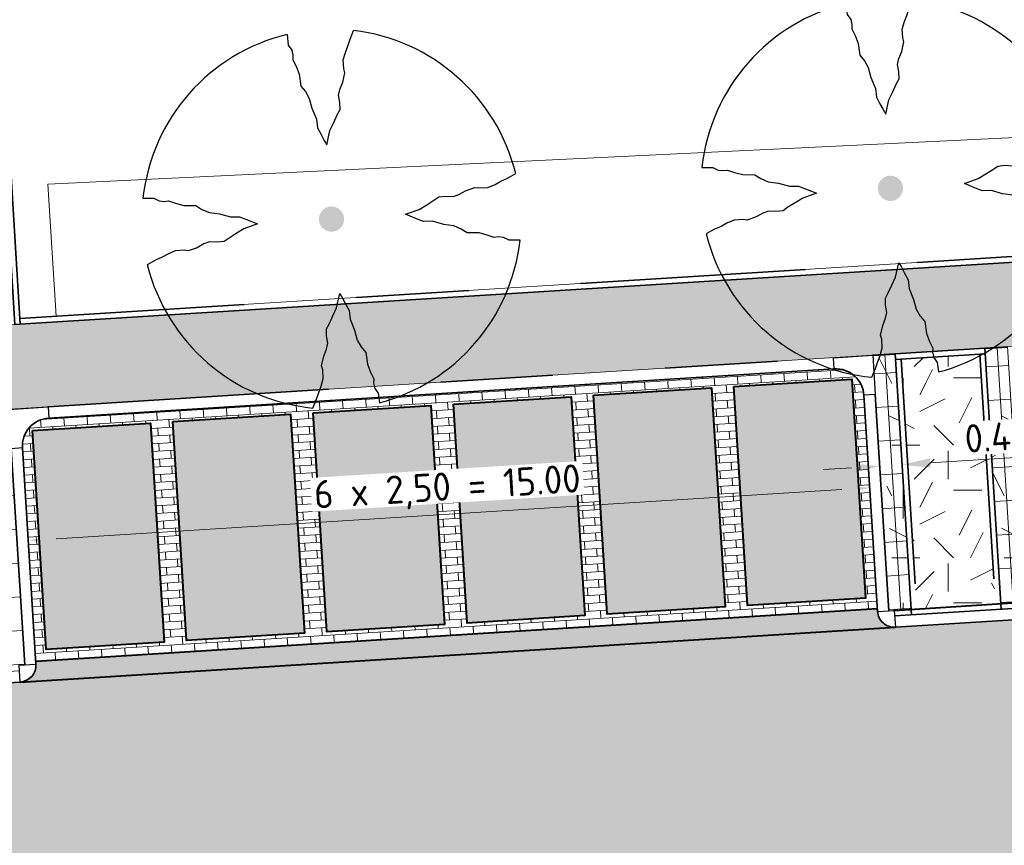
# Model space of a CAD drawing. Header units: metres. Extents: x 162305 to 163132, y 502542 to 502928.
# Tile 163 of 222: x 162584 to 162602, y 502749 to 502764. Entities that reach past the tile are written whole.
import ezdxf

# ---------------------------------------------------------------- set-up
doc = ezdxf.new("R2010")
doc.units = ezdxf.units.M
doc.linetypes.add('VH-OPSLUITBAND-SO', pattern=[10, 4, -2, 2, -2])
doc.linetypes.add('VH-TROTTOIRBAND-SO', pattern=[15, 5, -2, 2, -2, 2, -2])
for name, color, linetype, lineweight in [('N-BH-VH-MATERIAALGRENS-G', 7, 'Continuous', 40), ('N-WE-GR-GRAS-A-200', 62, 'Continuous', 18), ('N-WE-VH-KANTOPSLUITING_VOORKANTBAND-G', 50, 'Continuous', 35), ('N-WE-VH-OPENVERHARDING_BETONSTRAATSTEEN-A', 92, 'Continuous', 18), ('N-WE-VH-OPENVERHARDING_BETONSTRAATSTEEN-A-200', 92, 'Continuous', 18), ('N-WE-VH-OPENVERHARDING_TEGEL-A', 92, 'Continuous', 18), ('NW-HOEKELEMENT PARKEERPLAATS', 2, 'Continuous', 30), ('X-XX-AL-M', 7, 'Continuous', 18)]:
    doc.layers.add(name, color=color, linetype=linetype, lineweight=lineweight)
for name, color, linetype, lineweight, true_color in [('N-BH-VH-VERHARDING_BETONSTRAATSTEEN-Matje', 253, 'Continuous', 13, 0x828282), ('N-BH-VH-VERHARDING_TEGEL-A', 253, 'Continuous', 13, 0x828282), ('N-BH-VH-VERHARDING_TEGEL-Grijs', 253, 'Continuous', 13, 0x828282), ('N-WE-GR-BOOM-S', 3, 'Continuous', 25, 0x00ff00), ('N-WE-GR-GRAS-A', 62, 'Continuous', 13, 0x8dbd00), ('N-WE-GR-PLANTGATVERBETERING-A', 92, 'Continuous', 13, 0x00bd00), ('N-WE-VH-GOOT_BSS-G', 5, 'Continuous', 35, 0x0000ff), ('N-WE-VH-KANTOPSLUITING_OPSLUITBAND_100X200-G', 150, 'VH-OPSLUITBAND-SO', 35, 0x007fff), ('N-WE-VH-KANTOPSLUITING_TROTTOIRBAND_180X200-G', 6, 'VH-TROTTOIRBAND-SO', 35, 0xff00ff)]:
    doc.layers.add(name, color=color, linetype=linetype, lineweight=lineweight, true_color=true_color)
doc.layers.add('X-XX-AL-HULPLIJN 01-G', color=1, linetype='Continuous', lineweight=18, true_color=0xff0000, plot=False)
doc.styles.add('NLCS-ISO-M200-T25', font='NLCS-ISO.ttf', dxfattribs={"height": 0.5})
doc.dimstyles.new('NLCS-M200-T25-PIJL_L2_H2', dxfattribs={"dimscale": 0.2, "dimtxt": 2.5, "dimasz": 2.5, "dimexe": 2, "dimexo": 2, "dimgap": 0.7, "dimtad": 1, "dimzin": 0, "dimdsep": 46, "dimtxsty": 'NLCS-ISO-M200-T25', "dimcen": 0, "dimdle": 2, "dimclrd": 256, "dimclre": 256, "dimclrt": 256, "dimazin": 0, "dimtfac": 1, "dimtdec": 3, "dimtofl": 0, "dimtmove": 0, "dimatfit": 3, "dimfxl": 2, "dimfxlon": 1, "dimtfillclr": 256, "dimtolj": 1, "dimtzin": 0, "dimlwd": -1, "dimlwe": -1, "dimarcsym": 0})
pattern_1 = [(0, (0, 0), (2, 2), [0.5, -1.5]), (0, (1.1, 1.2), (2, 2), [0.5, -1.5]), (90, (0.2, 0.7), (-2, 2), [0.5, -1.5]), (90, (1, 1.4), (-2, 2), [0.5, -1.5]), (45, (0.4, 1.4), (0, 2), [0.5, -2.328427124]), (135, (1.1, 0), (-2, 0), [0.5, -2.328427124]), (26.5650512, (0.5, 0.6), (2, 8e-10), [0.5, -3.972135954]), (26.5650512, (1.4, 1.6), (2, 8e-10), [0.5, -3.972135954]), (63.43494882, (1.4, 0), (1e-10, 2), [0.5, -3.972135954]), (63.43494882, (0.5, 0.9), (1e-10, 2), [0.5, -3.972135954]), (63.43494882, (1.2, 0.4), (1e-10, 2), [0.5, -3.972135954]), (116.5650512, (0, 1.1), (-8e-10, 2), [0.5, -3.972135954]), (153.43494882, (0.4, 0.3), (-2, 1e-10), [0.5, -3.972135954])]

# ---------------------------------------------------------------- blocks, each defined once
blk = doc.blocks.new('*D342')
at = {"layer": 'Defpoints', "color": 0, "transparency": 16777216}
for p in [(162599.584, 502755.643), (162584.616, 502754.672), (162584.639, 502754.307)]:
    blk.add_point(p, dxfattribs=at)
at = {"layer": 'X-XX-AL-M', "transparency": 16777216}
for p, q in [((162599.11, 502755.213), (162585.138, 502754.338)), ((162599.609, 502755.244), (162599.634, 502754.845)), ((162584.639, 502754.307), (162584.664, 502753.908))]:
    blk.add_line(p, q, dxfattribs=at)
for points in [[(162599.105, 502755.296), (162599.115, 502755.129), (162599.609, 502755.244)], [(162585.132, 502754.421), (162585.143, 502754.255), (162584.639, 502754.307)]]:
    blk.add_solid(points, dxfattribs=at)
at = {"layer": 'X-XX-AL-M', "transparency": 16777216, "insert": (162592.096, 502755.214), "char_height": 0.5, "attachment_point": 5, "rotation": 3.5814, "style": 'NLCS-ISO-M200-T25', "bg_fill": 3, "box_fill_scale": 1.1, "bg_fill_color": 256, "bg_fill_true_color": 13158600, "bg_fill_transparency": 0}
blk.add_mtext('\\A1;6 x 2,50 = 15.00', dxfattribs=at)
blk = doc.blocks.new('*D343')
at = {"layer": 'Defpoints', "color": 0, "transparency": 16777216}
for p in [(162600.185, 502755.655), (162599.848, 502754.635), (162600.248, 502754.65)]:
    blk.add_point(p, dxfattribs=at)
at = {"layer": 'X-XX-AL-M', "transparency": 16777216}
for p, q in [((162599.81, 502755.231), (162599.76, 502756.03)), ((162600.21, 502755.256), (162600.16, 502756.055)), ((162600.684, 502755.687), (162602.61, 502755.807)), ((162599.286, 502755.599), (162598.787, 502755.568))]:
    blk.add_line(p, q, dxfattribs=at)
for points in [[(162599.281, 502755.682), (162599.292, 502755.516), (162599.785, 502755.63)], [(162600.678, 502755.77), (162600.689, 502755.603), (162600.185, 502755.655)]]:
    blk.add_solid(points, dxfattribs=at)
at = {"layer": 'X-XX-AL-M', "transparency": 16777216, "insert": (162601.872, 502756.152), "char_height": 0.5, "attachment_point": 5, "rotation": 3.5814, "style": 'NLCS-ISO-M200-T25', "bg_fill": 3, "box_fill_scale": 1.1, "bg_fill_color": 256, "bg_fill_true_color": 13158600, "bg_fill_transparency": 0}
blk.add_mtext('\\A1;0.40', dxfattribs=at)
blk = doc.blocks.new('SGR-BOOM_2E GROOTTE')
h = blk.add_hatch(color=256)
edge = h.paths.add_edge_path()
edge.add_arc((-0.002, 0.003), 0.15, 0, 360)
at = {"flags": 128}
for points in [[(-0.393, 2.219), (-0.386, 2.091), (-0.348, 2.03), (-0.339, 1.969), (-0.341, 1.917), (-0.308, 1.837), (-0.277, 1.741), (-0.267, 1.599), (-0.216, 1.531), (-0.176, 1.447), (-0.153, 1.329), (-0.105, 1.196), (-0.101, 1.091), (-0.064, 1.01), (-0.03, 0.939), (-0.003, 0.885), (0.045, 1.05), (0.096, 1.142), (0.143, 1.23), (0.18, 1.291), (0.184, 1.376), (0.173, 1.464), (0.193, 1.531), (0.234, 1.613), (0.265, 1.725), (0.255, 1.772), (0.254, 1.878), (0.285, 1.965), (0.319, 2.036), (0.35, 2.117), (0.397, 2.217)], [(-2.219, 0.389), (-2.089, 0.381), (-2.027, 0.345), (-1.967, 0.335), (-1.916, 0.339), (-1.835, 0.305), (-1.74, 0.274), (-1.598, 0.264), (-1.531, 0.213), (-1.443, 0.17), (-1.325, 0.147), (-1.195, 0.102), (-1.09, 0.098), (-1.008, 0.061), (-0.938, 0.027), (-0.883, 0), (-1.048, -0.048), (-1.141, -0.099), (-1.229, -0.146), (-1.29, -0.183), (-1.374, -0.186), (-1.462, -0.176), (-1.531, -0.196), (-1.612, -0.237), (-1.723, -0.268), (-1.77, -0.258), (-1.876, -0.259), (-1.963, -0.29), (-2.034, -0.323), (-2.115, -0.352), (-2.216, -0.401)], [(2.214, -0.385), (2.084, -0.378), (2.022, -0.34), (1.963, -0.33), (1.912, -0.335), (1.829, -0.3), (1.734, -0.27), (1.593, -0.259), (1.525, -0.21), (1.44, -0.168), (1.322, -0.144), (1.191, -0.097), (1.084, -0.093), (1.004, -0.057), (0.933, -0.022), (0.879, 0.005), (1.044, 0.053), (1.136, 0.103), (1.224, 0.15), (1.284, 0.188), (1.368, 0.191), (1.458, 0.18), (1.525, 0.201), (1.606, 0.24), (1.719, 0.273), (1.765, 0.263), (1.87, 0.262), (1.959, 0.292), (2.029, 0.328), (2.111, 0.357), (2.212, 0.405)], [(-0.36, -2.218), (-0.311, -2.117), (-0.28, -2.037), (-0.248, -1.966), (-0.217, -1.878), (-0.216, -1.773), (-0.228, -1.725), (-0.195, -1.613), (-0.156, -1.531), (-0.135, -1.464), (-0.145, -1.375), (-0.141, -1.292), (-0.104, -1.231), (-0.057, -1.143), (-0.006, -1.05), (0.041, -0.885), (0.069, -0.939), (0.102, -1.01), (0.139, -1.092), (0.144, -1.196), (0.19, -1.328), (0.213, -1.447), (0.255, -1.531), (0.305, -1.599), (0.316, -1.741), (0.347, -1.836), (0.381, -1.918), (0.376, -1.968), (0.387, -2.031), (0.423, -2.09), (0.432, -2.205)]]:
    blk.add_lwpolyline(points, dxfattribs=at)
for start, end in [(100.0002, 170.1098), (10.2999, 79.792), (190.3241, 260.8433), (281.0946, 350.0621)]:
    blk.add_arc((-0.002, 0.003), 2.25, start, end)

msp = doc.modelspace()

# ---------------------------------------------------------------- hatches: boundary and pattern name
at = {"layer": 'N-WE-GR-GRAS-A-200'}
h = msp.add_hatch(dxfattribs=at)
h.set_pattern_fill('AGR-GRAS_02-SO', color=256, scale=0.2, style=0, pattern_type=2)
h.set_pattern_definition(pattern_1)
h.paths.add_polyline_path([(162421.517, 502819.726), (162435.034, 502820.576), (162435.169, 502820.432), (162435.343, 502820.275), (162435.553, 502820.121), (162435.897, 502819.944), (162436.228, 502819.841), (162436.649, 502819.789), (162442.014, 502820.095), (162442.181, 502820.21), (162442.325, 502817.953), (162445.008, 502818.123), (162446.244, 502817.251), (162443.192, 502817.061), (162443.511, 502811.925), (162442.505, 502811.858), (162442.17, 502817.226), (162424.634, 502816.13), (162424.643, 502815.982), (162424.967, 502810.771), (162422.081, 502810.59)])
edge = h.paths.add_edge_path(flags=16)
edge.add_ellipse((162362.043, 502852.57), major_axis=(-0.0024, 0.0374), ratio=0.999228, start_angle=0, end_angle=360, ccw=False)
edge = h.paths.add_edge_path(flags=16)
edge.add_ellipse((162362.585, 502843.074), major_axis=(-0.0024, 0.0374), ratio=0.999228, start_angle=0, end_angle=360, ccw=False)
edge = h.paths.add_edge_path(flags=16)
edge.add_ellipse((162361.375, 502862.47), major_axis=(-0.0024, 0.0374), ratio=0.999228, start_angle=0, end_angle=360, ccw=False)
h.paths.add_polyline_path([(162362.219, 502859.55), (162362.319, 502859.557), (162363.515, 502840.078), (162363.415, 502840.072), (162363.443, 502839.623), (162363.543, 502839.629), (162363.629, 502838.217), (162362.822, 502838.159), (162362.786, 502838.484), (162362.788, 502838.484), (162362.758, 502838.774), (162362.163, 502845.491), (162360.898, 502866.676), (162361.878, 502866.739), (162362.291, 502860.006), (162362.191, 502860)])
h.paths.add_polyline_path([(162370.36, 502859.13), (162370.182, 502861.923), (162370.463, 502861.92), (162370.486, 502861.402), (162370.779, 502861.415), (162370.814, 502860.896), (162371.337, 502860.935), (162371.387, 502859.961), (162371.777, 502859.979), (162371.78, 502859.223)])
edge = h.paths.add_edge_path(flags=16)
edge.add_ellipse((162389.544, 502924.307), major_axis=(-0.0024, 0.0375), ratio=0.999228, start_angle=0, end_angle=360, ccw=False)
edge = h.paths.add_edge_path(flags=16)
edge.add_ellipse((162379.964, 502923.711), major_axis=(-0.0024, 0.0375), ratio=0.999228, start_angle=0, end_angle=360, ccw=False)
h.paths.add_polyline_path([(162371.042, 502923.041), (162371.029, 502923.547), (162371.022, 502923.655), (162398.112, 502925.305), (162398.145, 502924.764)])
edge = h.paths.add_edge_path(flags=16)
edge.add_ellipse((162472.361, 502871.473), major_axis=(-0.0024, 0.0375), ratio=0.999228, start_angle=0, end_angle=360, ccw=False)
edge = h.paths.add_edge_path(flags=16)
edge.add_ellipse((162472.286, 502872.403), major_axis=(-0.0024, 0.0375), ratio=0.999228, start_angle=0, end_angle=360, ccw=False)
edge = h.paths.add_edge_path(flags=16)
edge.add_ellipse((162481.311, 502872.974), major_axis=(-0.0024, 0.0375), ratio=0.999228, start_angle=0, end_angle=360, ccw=False)
edge = h.paths.add_edge_path(flags=16)
edge.add_ellipse((162481.4, 502872.078), major_axis=(-0.0024, 0.0375), ratio=0.999228, start_angle=0, end_angle=360, ccw=False)
edge = h.paths.add_edge_path(flags=16)
edge.add_ellipse((162491.481, 502873.637), major_axis=(-0.0024, 0.0375), ratio=0.999228, start_angle=0, end_angle=360, ccw=False)
edge = h.paths.add_edge_path()
edge.add_line((162491.614, 502871.718), (162490.496, 502871.657))
edge.add_line((162490.496, 502871.657), (162490.491, 502871.77))
edge.add_line((162490.491, 502871.77), (162478.157, 502870.992))
edge.add_line((162478.157, 502870.992), (162470.974, 502870.605))
edge.add_line((162470.974, 502870.605), (162470.856, 502872.5))
edge.add_line((162470.856, 502872.5), (162485.627, 502873.415))
edge.add_line((162485.627, 502873.415), (162493.227, 502873.874))
edge.add_line((162493.227, 502873.874), (162492.846, 502880.392))
edge.add_line((162492.846, 502880.392), (162493.987, 502880.465))
edge.add_line((162493.987, 502880.465), (162494.519, 502871.874))
edge.add_line((162494.519, 502871.874), (162491.646, 502871.719))
edge.add_ellipse((162491.628, 502871.752), major_axis=(-0.0024, 0.0375), ratio=0.999228, start_angle=204.2611, end_angle=514.6215)
h.paths.add_polyline_path([(162503.076, 502855.443), (162503.175, 502855.449), (162503.182, 502855.349), (162507.723, 502855.63), (162508.325, 502845.898), (162508.826, 502845.929), (162509.922, 502845.996), (162508.48, 502869.305), (162502.561, 502868.939), (162502.362, 502868.295), (162502.373, 502866.891)])
h.paths.add_polyline_path([(162538.734, 502870.453), (162538.737, 502870.459), (162538.743, 502870.478), (162538.747, 502870.497), (162538.75, 502870.516), (162538.751, 502870.535), (162538.75, 502870.553), (162538.747, 502870.572), (162538.743, 502870.591), (162538.737, 502870.611), (162538.729, 502870.629), (162538.722, 502870.641), (162538.703, 502870.938), (162537.951, 502870.89), (162537.968, 502870.619), (162537.965, 502870.611), (162537.958, 502870.591), (162537.954, 502870.572), (162537.952, 502870.553), (162537.951, 502870.535), (162537.952, 502870.516), (162537.954, 502870.497), (162537.958, 502870.478), (162537.965, 502870.459), (162537.973, 502870.44), (162537.98, 502870.426), (162537.999, 502870.138), (162538.751, 502870.186)], flags=16)
edge = h.paths.add_edge_path(flags=16)
edge.add_ellipse((162531.906, 502869.982), major_axis=(-0.25, 0), ratio=1, start_angle=-146.5113, end_angle=206.759, ccw=False)
edge.add_line((162532.115, 502870.12), (162532.13, 502870.095))
edge = h.paths.add_edge_path(flags=16)
edge.add_ellipse((162511.919, 502869.277), major_axis=(-0.0024, 0.0375), ratio=0.999228, start_angle=0, end_angle=360, ccw=False)
edge = h.paths.add_edge_path(flags=16)
edge.add_ellipse((162522.497, 502868.462), major_axis=(-0.0024, 0.0375), ratio=0.999228, start_angle=0, end_angle=360, ccw=False)
edge = h.paths.add_edge_path(flags=16)
edge.add_ellipse((162522.447, 502869.89), major_axis=(-0.0024, 0.0375), ratio=0.999228, start_angle=0, end_angle=360, ccw=False)
edge = h.paths.add_edge_path(flags=16)
edge.add_ellipse((162532.379, 502869.057), major_axis=(-0.0024, 0.0375), ratio=0.999228, start_angle=0, end_angle=360, ccw=False)
edge = h.paths.add_edge_path()
edge.add_line((162511.902, 502867.747), (162510.21, 502867.645))
edge.add_line((162510.21, 502867.645), (162510.109, 502869.306))
edge.add_line((162510.109, 502869.306), (162538.74, 502871.078))
edge.add_line((162538.74, 502871.078), (162538.844, 502869.377))
edge.add_line((162538.844, 502869.377), (162511.943, 502867.75))
edge.add_ellipse((162511.92, 502867.78), major_axis=(-0.0024, 0.0375), ratio=0.999228, start_angle=212.8954, end_angle=506.7392)
edge = h.paths.add_edge_path(flags=16)
edge.add_ellipse((162554.017, 502704.407), major_axis=(-0.25, 0), ratio=1, start_angle=-19.7806, end_angle=333.4897, ccw=False)
edge.add_line((162553.781, 502704.492), (162553.793, 502704.519))
edge = h.paths.add_edge_path()
edge.add_ellipse((162551.443, 502714.761), major_axis=(-0.579, 0), ratio=1, start_angle=88.3276, end_angle=98.4248)
edge.add_line((162551.528, 502714.188), (162556.303, 502714.513))
edge.add_line((162556.303, 502714.513), (162556.577, 502710.125))
edge.add_line((162556.577, 502710.125), (162556.776, 502710.137))
edge.add_line((162556.776, 502710.137), (162556.846, 502709.236))
edge.add_line((162556.846, 502709.236), (162552.732, 502708.974))
edge.add_line((162552.732, 502708.974), (162552.986, 502704.982))
edge.add_line((162552.986, 502704.982), (162557.154, 502705.248))
edge.add_line((162557.154, 502705.248), (162557.171, 502705.029))
edge.add_line((162557.171, 502705.029), (162577.095, 502706.273))
edge.add_line((162577.095, 502706.273), (162577.219, 502706.826))
edge.add_line((162577.219, 502706.826), (162577.305, 502705.378))
edge.add_line((162577.305, 502705.378), (162549.792, 502703.693))
edge.add_line((162549.792, 502703.693), (162549.16, 502713.814))
edge.add_line((162549.16, 502713.814), (162549.362, 502713.826))
edge.add_line((162549.362, 502713.826), (162549.356, 502713.926))
edge.add_line((162549.356, 502713.926), (162550.264, 502713.982))
edge.add_ellipse((162550.22, 502714.681), major_axis=(-0.7, 0), ratio=1, start_angle=93.5531, end_angle=128.9932)
edge.add_line((162550.661, 502714.137), (162551.426, 502714.182))
edge = h.paths.add_edge_path(flags=16)
edge.add_ellipse((162508.182, 502708.963), major_axis=(-0.0024, 0.0375), ratio=0.999228, start_angle=0, end_angle=360, ccw=False)
edge = h.paths.add_edge_path(flags=16)
edge.add_ellipse((162498.418, 502708.139), major_axis=(-0.0024, 0.0375), ratio=0.999228, start_angle=0, end_angle=360, ccw=False)
edge = h.paths.add_edge_path(flags=16)
edge.add_ellipse((162487.929, 502707.676), major_axis=(-0.0024, 0.0375), ratio=0.999228, start_angle=0, end_angle=360, ccw=False)
edge = h.paths.add_edge_path(flags=16)
edge.add_ellipse((162478.214, 502707.105), major_axis=(-0.0024, 0.0375), ratio=0.999228, start_angle=0, end_angle=360, ccw=False)
h.paths.add_polyline_path([(162476.685, 502707.087), (162505.879, 502708.912), (162539.79, 502710.978), (162539.851, 502709.987), (162476.746, 502706.099)])
edge = h.paths.add_edge_path(flags=16)
edge.add_ellipse((162395.834, 502721.362), major_axis=(-0.0024, 0.0374), ratio=0.999228, start_angle=0, end_angle=360, ccw=False)
edge = h.paths.add_edge_path(flags=16)
edge.add_ellipse((162396.47, 502711.185), major_axis=(-0.0024, 0.0374), ratio=0.999228, start_angle=0, end_angle=360, ccw=False)
edge = h.paths.add_edge_path()
edge.add_line((162395.383, 502731.715), (162396.765, 502708.907))
edge.add_line((162396.765, 502708.907), (162397.036, 502704.3))
edge.add_line((162397.036, 502704.3), (162396.295, 502704.256))
edge.add_line((162396.295, 502704.256), (162395.798, 502704.697))
edge.add_line((162395.798, 502704.697), (162394.018, 502733.935))
edge.add_line((162394.018, 502733.935), (162394.9, 502734.934))
edge.add_line((162394.9, 502734.934), (162395.187, 502734.952))
edge.add_line((162395.187, 502734.952), (162395.379, 502731.782))
edge.add_ellipse((162395.364, 502731.747), major_axis=(-0.0024, 0.0374), ratio=0.999228, start_angle=333.5251, end_angle=566.1217)
edge = h.paths.add_edge_path(flags=16)
edge.add_ellipse((162599.331, 502707.364), major_axis=(-0.0024, 0.0375), ratio=0.999228, start_angle=0, end_angle=360, ccw=False)
edge = h.paths.add_edge_path(flags=16)
edge.add_ellipse((162589.565, 502706.823), major_axis=(-0.0024, 0.0375), ratio=0.999228, start_angle=0, end_angle=360, ccw=False)
edge = h.paths.add_edge_path()
edge.add_ellipse((162583.961, 502706.24), major_axis=(-0.25, 0), ratio=1, start_angle=93.4892, end_angle=273.4892)
edge.add_line((162583.945, 502706.489), (162583.943, 502706.535))
edge.add_line((162583.943, 502706.535), (162608.977, 502708.062))
edge.add_line((162608.977, 502708.062), (162609.022, 502707.322))
edge.add_line((162609.022, 502707.322), (162583.988, 502705.788))
edge.add_line((162583.988, 502705.788), (162583.976, 502705.99))
edge = h.paths.add_edge_path(flags=16)
edge.add_ellipse((162616.144, 502666.519), major_axis=(-0.0024, 0.0374), ratio=0.999228, start_angle=0, end_angle=360, ccw=False)
edge = h.paths.add_edge_path(flags=16)
edge.add_ellipse((162615.418, 502676.401), major_axis=(-0.0024, 0.0374), ratio=0.999228, start_angle=0, end_angle=360, ccw=False)
edge = h.paths.add_edge_path()
edge.add_ellipse((162615.429, 502664.807), major_axis=(-0.25, 0), ratio=1, start_angle=33.4892, end_angle=333.4892)
edge.add_line((162615.205, 502664.919), (162615.153, 502664.945))
edge.add_line((162615.153, 502664.945), (162613.958, 502684.042))
edge.add_line((162613.958, 502684.042), (162615.141, 502684.116))
edge.add_line((162615.141, 502684.116), (162615.159, 502683.799))
edge.add_line((162615.159, 502683.799), (162616.307, 502665.548))
edge.add_line((162616.307, 502665.548), (162616.303, 502665.534))
edge.add_line((162616.303, 502665.534), (162616.301, 502665.515))
edge.add_line((162616.301, 502665.515), (162616.3, 502665.496))
edge.add_line((162616.3, 502665.496), (162616.301, 502665.477))
edge.add_line((162616.301, 502665.477), (162616.303, 502665.458))
edge.add_line((162616.303, 502665.458), (162616.308, 502665.439))
edge.add_line((162616.308, 502665.439), (162616.314, 502665.42))
edge.add_line((162616.314, 502665.42), (162616.315, 502665.418))
edge.add_line((162616.315, 502665.418), (162616.722, 502658.942))
edge.add_line((162616.722, 502658.942), (162615.533, 502658.854))
edge.add_line((162615.533, 502658.854), (162615.172, 502664.637))
edge.add_line((162615.172, 502664.637), (162615.22, 502664.669))
h.paths.add_polyline_path([(162613.807, 502655.383), (162613.598, 502658.712), (162613.638, 502658.715), (162613.934, 502653.992), (162582.144, 502652.018), (162582.063, 502653.317)])
h.paths.add_polyline_path([(162630.424, 502647.556), (162630.699, 502642.626), (162628.4, 502642.494), (162627.777, 502642.458), (162627.786, 502642.278), (162603.433, 502640.765), (162603.114, 502645.897), (162602.077, 502645.841), (162602.105, 502645.392), (162602.141, 502645.394), (162602.467, 502640.049), (162633.855, 502641.963), (162634.145, 502641.982), (162633.881, 502644.367), (162633.717, 502645), (162633.378, 502645.727), (162632.876, 502646.364), (162632.286, 502646.854), (162631.624, 502647.211)])
edge = h.paths.add_edge_path(flags=16)
edge.add_ellipse((162567.845, 502652.2), major_axis=(-0.0024, 0.0375), ratio=0.999228, start_angle=0, end_angle=360, ccw=False)
edge = h.paths.add_edge_path()
edge.add_line((162548.046, 502650.768), (162548.03, 502651.015))
edge.add_line((162548.03, 502651.015), (162549.486, 502651.109))
edge.add_line((162549.486, 502651.109), (162549.486, 502650.517))
edge.add_line((162549.486, 502650.517), (162550.286, 502650.517))
edge.add_line((162550.286, 502650.517), (162550.286, 502651.16))
edge.add_line((162550.286, 502651.16), (162558.56, 502651.693))
edge.add_ellipse((162558.587, 502651.719), major_axis=(-0.0024, 0.0375), ratio=0.999228, start_angle=129.7834, end_angle=230.2968)
edge.add_line((162558.617, 502651.697), (162573.877, 502652.68))
edge.add_line((162573.877, 502652.68), (162573.944, 502651.609))
edge.add_line((162573.944, 502651.609), (162548.093, 502650.004))
edge.add_line((162548.093, 502650.004), (162548.05, 502650.705))
edge.add_ellipse((162548.028, 502650.735), major_axis=(-0.0024, 0.0375), ratio=0.999228, start_angle=211.6727, end_angle=328.1784)
edge = h.paths.add_edge_path(flags=16)
edge.add_ellipse((162430.665, 502659.865), major_axis=(-0.0024, 0.0375), ratio=0.999228, start_angle=0, end_angle=360, ccw=False)
edge = h.paths.add_edge_path(flags=16)
edge.add_ellipse((162420.419, 502659.642), major_axis=(-0.0024, 0.0375), ratio=0.999228, start_angle=0, end_angle=360, ccw=False)
edge = h.paths.add_edge_path(flags=16)
edge.add_ellipse((162411.256, 502659.155), major_axis=(-0.0024, 0.0375), ratio=0.999228, start_angle=0, end_angle=360, ccw=False)
h.paths.add_polyline_path([(162435.507, 502661.043), (162435.323, 502659.857), (162409.633, 502658.262), (162409.562, 502659.421), (162417.311, 502659.909), (162417.311, 502659.564), (162418.111, 502659.564), (162418.111, 502659.962)])
edge = h.paths.add_edge_path()
edge.add_arc((162406.536, 502665.135), 0.25, 314.1361, 386.759)
edge.add_line((162406.759, 502665.248), (162406.744, 502665.273))
edge.add_arc((162406.536, 502665.135), 0.25, 33.4892, 53.1521)
edge.add_line((162406.686, 502665.335), (162405.617, 502682.119))
edge.add_line((162405.617, 502682.119), (162404.587, 502699.361))
edge.add_line((162404.587, 502699.361), (162405.114, 502699.394))
edge.add_line((162405.114, 502699.394), (162407.566, 502659.298))
edge.add_line((162407.566, 502659.298), (162407.073, 502659.267))
edge.add_line((162407.073, 502659.267), (162407.068, 502659.343))
edge.add_line((162407.068, 502659.343), (162407.062, 502659.43))
edge.add_line((162407.062, 502659.43), (162406.71, 502664.956))
h.paths.add_polyline_path([(162384.175, 502626.989), (162385.046, 502626.592), (162372.825, 502599.014), (162371.335, 502595.495), (162370.722, 502593.495), (162370.394, 502591.743), (162370.27, 502590.819), (162370.22, 502589.04), (162370.38, 502587.03), (162370.565, 502585.909), (162371.415, 502583.295), (162372.193, 502581.707), (162370.908, 502584.33), (162369.966, 502586.806), (162369.747, 502588.04), (162369.616, 502589.543), (162369.609, 502591.028), (162369.765, 502592.585), (162370.157, 502594.429), (162370.745, 502596.215), (162373.739, 502603.155), (162382.073, 502622.389), (162383.982, 502627.016)])
h.paths.add_polyline_path([(162633.546, 502600.513), (162633.828, 502595.971), (162634.923, 502596.039), (162635.361, 502596.088), (162635.807, 502596.254), (162636.127, 502596.481), (162636.395, 502596.782), (162636.609, 502597.185), (162636.68, 502597.521), (162636.692, 502597.852), (162636.458, 502601.632), (162636.458, 502601.69), (162604.902, 502599.753), (162604.852, 502599.75), (162605.149, 502595.651), (162605.325, 502595.091), (162605.529, 502594.771), (162606.031, 502594.327), (162606.489, 502594.101), (162606.98, 502594.014), (162607.398, 502594.03), (162607.379, 502594.329), (162607.479, 502594.335), (162607.197, 502598.877)])
h = msp.add_hatch(dxfattribs=at)
h.set_pattern_fill('AGR-GRAS_02-SO', color=256, scale=0.2, style=0, pattern_type=2)
h.set_pattern_definition(pattern_1)
h.paths.add_polyline_path([(162599.829, 502757.06), (162599.832, 502757.061), (162599.696, 502757.053), (162599.662, 502757.602), (162600.061, 502757.627), (162600.096, 502757.077)], flags=0)
h = msp.add_hatch(dxfattribs=at)
h.set_pattern_fill('AGR-GRAS_02-SO', color=256, scale=0.2, style=0, pattern_type=2)
h.set_pattern_definition(pattern_1)
h.paths.add_polyline_path([(162601.565, 502757.621), (162601.593, 502757.171), (162600.195, 502757.083), (162600.167, 502757.533)], flags=0)
h = msp.add_hatch(dxfattribs=at)
h.set_pattern_fill('AGR-GRAS_02-SO', color=256, scale=0.2, style=0, pattern_type=2)
h.set_pattern_definition(pattern_1)
h.paths.add_polyline_path([(162601.593, 502757.171), (162601.605, 502756.975), (162600.208, 502756.887), (162600.195, 502757.083)], flags=0)
h = msp.add_hatch(dxfattribs=at)
h.set_pattern_fill('AGR-GRAS_02-SO', color=256, scale=0.2, style=0, pattern_type=2)
h.set_pattern_definition(pattern_1)
h.paths.add_polyline_path([(162601.604, 502756.689), (162600.225, 502756.605), (162600.208, 502756.887), (162601.605, 502756.975), (162601.843, 502753.179), (162601.819, 502753.178)], flags=0)
h = msp.add_hatch(dxfattribs=at)
h.set_pattern_fill('AGR-GRAS_02-SO', color=256, scale=0.2, style=0, pattern_type=2)
h.set_pattern_definition(pattern_1)
h.paths.add_polyline_path([(162602.103, 502756.72), (162602.318, 502753.209), (162601.942, 502753.186), (162601.705, 502756.981), (162602.104, 502757.006), (162602.122, 502756.721)], flags=0)
h = msp.add_hatch(dxfattribs=at)
h.set_pattern_fill('AGR-GRAS_02-SO', color=256, scale=0.2, style=0, pattern_type=2)
h.set_pattern_definition(pattern_1)
h.paths.add_polyline_path([(162601.604, 502756.689), (162601.819, 502753.178), (162600.445, 502753.092), (162600.225, 502756.605)], flags=0)
h = msp.add_hatch(dxfattribs=at)
h.set_pattern_fill('AGR-GRAS_02-SO', color=256, scale=0.2, style=0, pattern_type=2)
h.set_pattern_definition(pattern_1)
h.paths.add_polyline_path([(162599.835, 502756.581), (162600.126, 502756.599), (162600.345, 502753.086), (162600.05, 502753.067)], flags=0)
at = {"layer": 'N-WE-VH-OPENVERHARDING_BETONSTRAATSTEEN-A', "true_color": 0xffffff}
h = msp.add_hatch(dxfattribs=at)
h.set_pattern_fill('AVH-BSS_KEIFORMAAT_ELLEBOOG', scale=2, angle=93.5118, pattern_type=2)
h.set_pattern_definition([(93.511808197, (0, 0), (-0.22246905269, 0.19674226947), [0.63, -0.21]), (3.511808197, (-0.41921, -0.02573), (-0.22246905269, 0.19674226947), [0.63, -0.21])])
h.paths.add_polyline_path([(162614.957, 502758.158), (162617.053, 502758.29), (162617.297, 502754.397), (162615.201, 502754.266)])
h.paths.add_polyline_path([(162612.462, 502758.002), (162614.558, 502758.133), (162614.802, 502754.241), (162612.706, 502754.11)])
h.paths.add_polyline_path([(162609.967, 502757.846), (162612.063, 502757.977), (162612.306, 502754.085), (162610.21, 502753.954)])
h.paths.add_polyline_path([(162607.472, 502757.69), (162609.568, 502757.821), (162609.811, 502753.929), (162607.715, 502753.798)])
h.paths.add_polyline_path([(162604.977, 502757.534), (162607.073, 502757.665), (162607.316, 502753.773), (162605.22, 502753.641)])
h.paths.add_polyline_path([(162602.482, 502757.378), (162604.577, 502757.509), (162604.821, 502753.616), (162602.725, 502753.485)])
h.paths.add_polyline_path([(162597.192, 502757.047), (162599.288, 502757.178), (162599.531, 502753.285), (162597.436, 502753.154)])
h.paths.add_polyline_path([(162594.697, 502756.89), (162596.793, 502757.022), (162597.036, 502753.129), (162594.94, 502752.998)])
h.paths.add_polyline_path([(162592.202, 502756.734), (162594.298, 502756.865), (162594.541, 502752.973), (162592.445, 502752.842)])
h.paths.add_polyline_path([(162589.707, 502756.578), (162591.802, 502756.709), (162592.046, 502752.817), (162589.95, 502752.686)])
h.paths.add_polyline_path([(162587.211, 502756.422), (162589.307, 502756.553), (162589.551, 502752.661), (162587.455, 502752.529)])
h.paths.add_polyline_path([(162584.716, 502756.266), (162586.812, 502756.397), (162587.056, 502752.504), (162584.96, 502752.373)])
h.paths.add_polyline_path([(162566.505, 502755.126), (162568.601, 502755.257), (162568.844, 502751.365), (162566.748, 502751.233)])
h.paths.add_polyline_path([(162564.01, 502754.97), (162566.105, 502755.101), (162566.349, 502751.208), (162564.253, 502751.077)])
h.paths.add_polyline_path([(162561.514, 502754.813), (162563.61, 502754.945), (162563.854, 502751.052), (162561.758, 502750.921)])
h.paths.add_polyline_path([(162559.019, 502754.657), (162561.115, 502754.788), (162561.359, 502750.896), (162559.263, 502750.765)])
h.paths.add_polyline_path([(162556.524, 502754.501), (162558.62, 502754.632), (162558.864, 502750.74), (162556.768, 502750.609)])
h.paths.add_polyline_path([(162554.029, 502754.345), (162556.125, 502754.476), (162556.369, 502750.584), (162554.273, 502750.453)])
at = {"layer": 'N-WE-VH-OPENVERHARDING_BETONSTRAATSTEEN-A', "true_color": 0x333333}
h = msp.add_hatch(dxfattribs=at)
h.set_pattern_fill('AVH-BSS_DIKFORMAAT_HALFST', color=250, scale=2, angle=273.5529, pattern_type=2)
h.set_pattern_definition([(273.552878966, (0, 0), (0.23225760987, -0.40037657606), [0.138, -0.138]), (3.552878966, (0, 0), (-0.00855181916, 0.137734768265), [])])
h.paths.add_polyline_path([(162599.506, 502756.891, 0.414214), (162598.976, 502757.359), (162585.003, 502756.484, 0.414214), (162584.535, 502755.954), (162584.773, 502752.161), (162599.744, 502753.098)])
h.paths.add_polyline_path([(162587.211, 502756.422), (162589.307, 502756.553), (162589.551, 502752.661), (162587.455, 502752.529)], flags=16)
h.paths.add_polyline_path([(162587.056, 502752.504), (162584.96, 502752.373), (162584.716, 502756.266), (162586.812, 502756.397)], flags=16)
h.paths.add_polyline_path([(162589.707, 502756.578), (162591.802, 502756.709), (162592.046, 502752.817), (162589.95, 502752.686)], flags=16)
h.paths.add_polyline_path([(162592.202, 502756.734), (162594.298, 502756.865), (162594.541, 502752.973), (162592.445, 502752.842)], flags=16)
h.paths.add_polyline_path([(162594.697, 502756.89), (162596.793, 502757.022), (162597.036, 502753.129), (162594.94, 502752.998)], flags=16)
h.paths.add_polyline_path([(162597.192, 502757.047), (162599.288, 502757.178), (162599.531, 502753.285), (162597.436, 502753.154)], flags=16)
h = msp.add_hatch(dxfattribs=at)
h.set_pattern_fill('AVH-BSS_DIKFORMAAT_HALFST', color=250, scale=2, angle=273.5671, pattern_type=2)
h.set_pattern_definition([(273.56712089, (0, 0), (0.232357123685, -0.40031883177), [0.138, -0.138]), (3.56712089, (0, 0), (-0.008586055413, 0.137732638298), [])])
h.paths.add_polyline_path([(162554.086, 502750.24), (162554.089, 502750.191, -0.414214), (162553.808, 502749.872), (162569.378, 502750.847, -0.414214), (162569.059, 502751.128), (162569.056, 502751.177)])
h.paths.add_polyline_path([(162584.773, 502752.161), (162584.776, 502752.111, -0.414214), (162584.495, 502751.793), (162600.065, 502752.768, -0.414214), (162599.747, 502753.048), (162599.744, 502753.098)])
at = {"layer": 'N-WE-VH-OPENVERHARDING_BETONSTRAATSTEEN-A-200', "true_color": 0x333333}
h = msp.add_hatch(dxfattribs=at)
h.set_pattern_fill('AVH-BSS_KEIFORMAAT_KEPER-SO', color=250, scale=0.2, angle=3.5504, pattern_type=2)
h.set_pattern_definition([(48.55043389, (0, 0), (-0.01839141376, 0.29641483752), [0.63, -0.21]), (138.55043389, (0.13901, 0.1574), (-0.01839141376, 0.29641483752), [0.63, -0.21])])
edge = h.paths.add_edge_path()
edge.add_line((162553.544, 502749.856), (162553.887, 502744.366))
edge.add_line((162553.887, 502744.366), (162554.438, 502744.401))
edge.add_line((162554.438, 502744.401), (162615.742, 502748.222))
edge.add_line((162615.742, 502748.222), (162618.161, 502748.373))
edge.add_arc((162618.472, 502743.383), 5, 3.5212, 93.5671, ccw=False)
edge.add_line((162623.462, 502743.69), (162622.51, 502759.177))
edge.add_arc((162617.519, 502758.87), 5, -86.4333, 3.5212, ccw=False)
edge.add_line((162617.83, 502753.88), (162602.26, 502752.905))
edge.add_line((162602.26, 502752.905), (162600.065, 502752.768))
edge.add_line((162600.065, 502752.768), (162584.495, 502751.793))
edge.add_line((162584.495, 502751.793), (162578.155, 502751.396))
edge.add_line((162578.155, 502751.396), (162572.167, 502751.022))
edge.add_line((162572.167, 502751.022), (162569.378, 502750.847))
edge.add_line((162569.378, 502750.847), (162553.544, 502749.856))
at = {"layer": 'N-WE-VH-OPENVERHARDING_TEGEL-A', "true_color": 0x333333}
h = msp.add_hatch(dxfattribs=at)
h.set_pattern_fill('AVH-TEGEL_300X300_HALFST', color=250, angle=3.0361, pattern_type=2)
h.set_pattern_definition([(3.03605687, (0, 0), (0.29163426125, 0.165678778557), [0.3, -0.3]), (93.03605687, (0, 0), (-0.29957892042, -0.01588931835), [])])
h.paths.add_polyline_path([(162584.398, 502758.149), (162620.73, 502760.414), (162620.824, 502758.926), (162617.826, 502758.739), (162581.368, 502756.457), (162581.275, 502757.954), (162582.601, 502758.036)])
h = msp.add_hatch(dxfattribs=at)
h.set_pattern_fill('AVH-TEGEL_400X600_BLOK', color=250, angle=3.5974, pattern_type=2)
h.set_pattern_definition([(3.59736166, (0, 0), (-0.0376467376, 0.59881777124), []), (93.59736166, (0, 0), (-0.3992118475, -0.02509782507), [])])
h.paths.add_polyline_path([(162553.496, 502750.053), (162553.206, 502754.694), (162553.605, 502754.719), (162553.889, 502750.178), (162553.789, 502750.172), (162553.796, 502750.072)])
h.paths.add_polyline_path([(162569.365, 502751.047), (162569.359, 502751.146), (162569.259, 502751.14), (162568.975, 502755.681), (162569.374, 502755.706), (162569.665, 502751.065)])
h.paths.add_polyline_path([(162601.942, 502753.186), (162601.658, 502757.727), (162602.057, 502757.752), (162602.342, 502753.211)])
h.paths.add_polyline_path([(162600.345, 502753.086), (162599.946, 502753.061), (162599.662, 502757.602), (162600.061, 502757.627)])
edge = h.paths.add_edge_path()
edge.add_line((162617.818, 502754.079), (162617.811, 502754.179))
edge.add_line((162617.811, 502754.179), (162617.711, 502754.173))
edge.add_line((162617.711, 502754.173), (162617.427, 502758.714))
edge.add_line((162617.427, 502758.714), (162617.826, 502758.739))
edge.add_line((162617.826, 502758.739), (162618.116, 502754.107))
edge.add_arc((162617.519, 502758.87), 4.8, 273.5661, 277.1494, ccw=False)
h.paths.add_polyline_path([(162584.183, 502751.974), (162584.483, 502751.993), (162584.477, 502752.093), (162584.576, 502752.099), (162584.292, 502756.64), (162583.893, 502756.615)])

# ---------------------------------------------------------------- linework, layer by layer
at = {"layer": 'N-BH-VH-MATERIAALGRENS-G'}
for p, q in [((162601.658, 502757.727), (162602.057, 502757.752)), ((162599.662, 502757.602), (162600.061, 502757.627)), ((162600.046, 502753.067), (162602.242, 502753.204)), ((162584.773, 502752.161), (162599.744, 502753.098)), ((162584.495, 502751.793), (162600.065, 502752.768))]:
    msp.add_line(p, q, dxfattribs=at)
at = {"layer": 'N-BH-VH-MATERIAALGRENS-G', "flags": 128}
for points in [[(162597.192, 502757.047), (162599.288, 502757.178), (162599.531, 502753.285), (162597.436, 502753.154), (162597.192, 502757.047)], [(162592.202, 502756.734), (162594.298, 502756.865), (162594.541, 502752.973), (162592.445, 502752.842), (162592.202, 502756.734)], [(162594.697, 502756.89), (162596.793, 502757.022), (162597.036, 502753.129), (162594.94, 502752.998), (162594.697, 502756.89)], [(162589.707, 502756.578), (162591.802, 502756.709), (162592.046, 502752.817), (162589.95, 502752.686), (162589.707, 502756.578)], [(162587.211, 502756.422), (162589.307, 502756.553), (162589.551, 502752.661), (162587.455, 502752.529), (162587.211, 502756.422)], [(162584.716, 502756.266), (162586.812, 502756.397), (162587.056, 502752.504), (162584.96, 502752.373), (162584.716, 502756.266)]]:
    msp.add_lwpolyline(points, dxfattribs=at)
at = {"layer": 'N-BH-VH-VERHARDING_BETONSTRAATSTEEN-Matje', "flags": 128}
for points in [[(162597.192, 502757.047), (162599.288, 502757.178), (162599.531, 502753.285), (162597.436, 502753.154), (162597.192, 502757.047)], [(162592.202, 502756.734), (162594.298, 502756.865), (162594.541, 502752.973), (162592.445, 502752.842), (162592.202, 502756.734)], [(162594.697, 502756.89), (162596.793, 502757.022), (162597.036, 502753.129), (162594.94, 502752.998), (162594.697, 502756.89)], [(162589.707, 502756.578), (162591.802, 502756.709), (162592.046, 502752.817), (162589.95, 502752.686), (162589.707, 502756.578)], [(162587.211, 502756.422), (162589.307, 502756.553), (162589.551, 502752.661), (162587.455, 502752.529), (162587.211, 502756.422)], [(162584.716, 502756.266), (162586.812, 502756.397), (162587.056, 502752.504), (162584.96, 502752.373), (162584.716, 502756.266)]]:
    msp.add_lwpolyline(points, dxfattribs=at)
at = {"layer": 'N-BH-VH-VERHARDING_TEGEL-A', "flags": 128}
for points in [[(162601.942, 502753.186), (162601.658, 502757.727), (162602.057, 502757.752), (162602.342, 502753.211), (162601.942, 502753.186)], [(162600.345, 502753.086), (162599.946, 502753.061), (162599.662, 502757.602), (162600.061, 502757.627), (162600.345, 502753.086)], [(162584.183, 502751.974), (162583.893, 502756.615), (162584.292, 502756.64), (162584.576, 502752.099), (162584.477, 502752.093), (162584.483, 502751.993), (162584.183, 502751.974)]]:
    msp.add_lwpolyline(points, dxfattribs=at)
at = {"layer": 'N-BH-VH-VERHARDING_TEGEL-Grijs', "flags": 128}
msp.add_lwpolyline([(162584.398, 502758.149), (162620.73, 502760.414), (162620.824, 502758.926), (162617.826, 502758.739), (162581.368, 502756.457), (162581.275, 502757.954), (162582.601, 502758.036), (162584.398, 502758.149)], dxfattribs=at)
at = {"layer": 'N-WE-GR-GRAS-A'}
msp.add_line((162585.137, 502758.296), (162584.987, 502760.643), dxfattribs=at)
at = {"layer": 'N-WE-GR-PLANTGATVERBETERING-A', "flags": 128}
msp.add_lwpolyline([(162585.137, 502758.296), (162584.987, 502760.643), (162610.077, 502761.853), (162610.122, 502761.137), (162613.511, 502761.35), (162616.976, 502761.558), (162617.768, 502761.608), (162617.849, 502760.335), (162585.137, 502758.296)], dxfattribs=at)
at = {"layer": 'N-WE-VH-GOOT_BSS-G'}
msp.add_line((162599.744, 502753.098), (162584.773, 502752.161), dxfattribs=at)
at = {"layer": 'N-WE-VH-KANTOPSLUITING_OPSLUITBAND_100X200-G'}
for p, q in [((162584.491, 502758.255), (162620.624, 502760.508)), ((162600.068, 502757.527), (162601.664, 502757.627)), ((162601.565, 502757.621), (162601.849, 502753.08)), ((162600.167, 502757.533), (162600.452, 502752.992))]:
    msp.add_line(p, q, dxfattribs=at)
msp.add_lwpolyline([(162584.497, 502758.156), (162581.808, 502801.935), (162617.937, 502804.176)], dxfattribs=at)
at = {"layer": 'N-WE-VH-KANTOPSLUITING_TROTTOIRBAND_180X200-G'}
for p, q in [((162584.991, 502756.684), (162598.963, 502757.558)), ((162599.706, 502756.903), (162599.946, 502753.061)), ((162584.336, 502755.941), (162584.576, 502752.099)), ((162600.052, 502752.967), (162602.248, 502753.105))]:
    msp.add_line(p, q, dxfattribs=at)
at = {"layer": 'N-WE-VH-KANTOPSLUITING_VOORKANTBAND-G'}
msp.add_line((162578.155, 502751.396), (162584.495, 502751.793), dxfattribs=at)
msp.add_lwpolyline([(162584.495, 502751.793, 0.414214), (162584.776, 502752.111), (162584.535, 502755.954, -0.414214), (162585.003, 502756.484), (162598.976, 502757.359, -0.414214), (162599.506, 502756.891), (162599.747, 502753.048, 0.414214), (162600.065, 502752.768), (162602.26, 502752.905, 0.414214), (162602.541, 502753.223), (162602.301, 502757.066, -0.414214), (162602.768, 502757.596), (162616.741, 502758.47, -0.414214), (162617.271, 502758.003), (162617.512, 502754.16, 0.414214), (162617.83, 502753.88, 0.414108), (162622.51, 502759.177), (162617.176, 502845.861, 0.414214)], format="xyb", dxfattribs=at)
for points in [[(162584.398, 502758.149), (162581.702, 502802.029), (162618.031, 502804.282), (162620.73, 502760.414), (162584.397, 502758.149)], [(162600.352, 502752.986), (162600.061, 502757.627), (162601.658, 502757.727), (162601.949, 502753.086)]]:
    msp.add_lwpolyline(points, dxfattribs=at)
at = {"layer": 'NW-HOEKELEMENT PARKEERPLAATS', "flags": 128}
for points in [[(162598.976, 502757.359), (162598.963, 502757.558), (162599.662, 502757.602), (162599.706, 502756.903), (162599.506, 502756.891)], [(162584.535, 502755.954), (162584.336, 502755.941), (162584.292, 502756.64), (162584.991, 502756.684), (162585.003, 502756.484)], [(162599.747, 502753.048), (162600.046, 502753.067), (162600.065, 502752.768)], [(162584.495, 502751.793), (162584.477, 502752.093), (162584.776, 502752.111)]]:
    msp.add_lwpolyline(points, dxfattribs=at)
at = {"layer": 'X-XX-AL-HULPLIJN 01-G', "flags": 128}
msp.add_lwpolyline([(162553.544, 502749.856), (162553.887, 502744.366), (162554.438, 502744.401), (162615.742, 502748.222), (162618.161, 502748.373, -0.414449), (162623.462, 502743.69), (162622.51, 502759.177, -0.413981), (162617.83, 502753.88), (162602.26, 502752.905), (162600.065, 502752.768), (162584.495, 502751.793), (162578.155, 502751.396), (162572.167, 502751.022), (162569.378, 502750.847)], format="xyb", close=True, dxfattribs=at)

# ---------------------------------------------------------------- next in the draw order: dimensions: what is measured, and where the dimension line sits
at = {"layer": 'X-XX-AL-M'}
dim = msp.add_linear_dim(base=(162584.639, 502754.307), p1=(162599.584, 502755.643), p2=(162584.616, 502754.672), angle=3.5814, text='6 x 2,50 = <>', dimstyle='NLCS-M200-T25-PIJL_L2_H2', override={"dimtfill": 1}, dxfattribs=at)
dim.commit()
dim.dimension.update_dxf_attribs({"geometry": '*D342', "text_midpoint": (162592.096, 502755.214)})

# ---------------------------------------------------------------- next in the draw order: block references
at = {"layer": 'N-WE-GR-BOOM-S', "xscale": 1.5, "yscale": 1.5, "zscale": 1.5, "rotation": 3.553090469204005}
for p in [(162599.981, 502760.565), (162590.037, 502760.018)]:
    msp.add_blockref('SGR-BOOM_2E GROOTTE', p, dxfattribs=at)

# ---------------------------------------------------------------- next in the draw order: dimensions: what is measured, and where the dimension line sits
at = {"layer": 'X-XX-AL-M'}
dim = msp.add_linear_dim(base=(162600.185, 502755.655), p1=(162599.848, 502754.635), p2=(162600.248, 502754.65), angle=3.5814, dimstyle='NLCS-M200-T25-PIJL_L2_H2', override={"dimtfill": 1}, dxfattribs=at)
dim.commit()
dim.dimension.update_dxf_attribs({"geometry": '*D343', "text_midpoint": (162601.896, 502755.762), "dimtype": 160})

doc.saveas('drawing.dxf')
